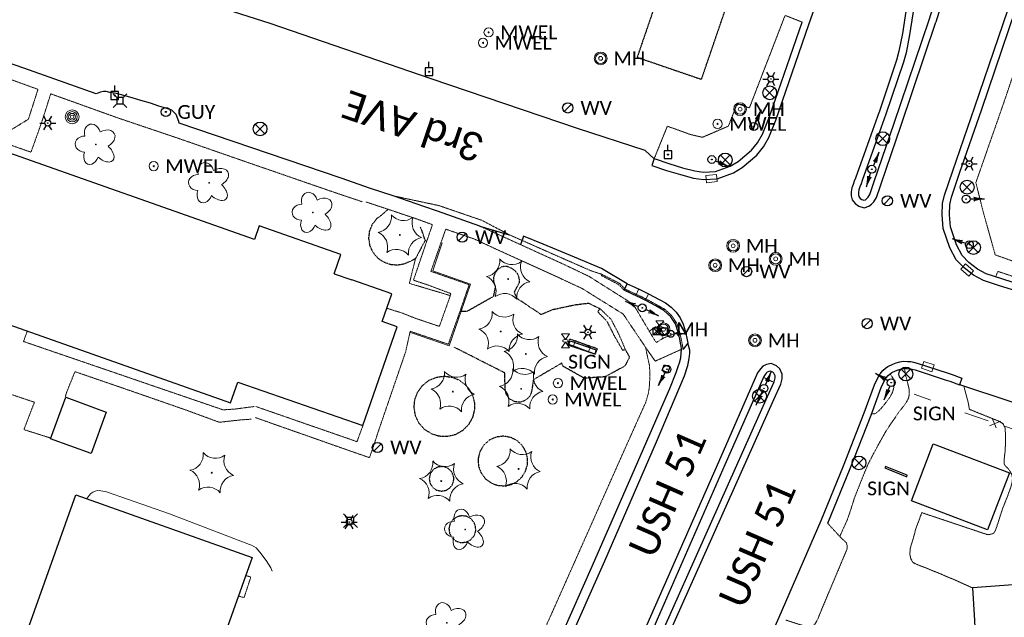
# Model space of a CAD drawing. Extents: x 386237 to 390135, y 96958 to 113752.
# Tile 11 of 116: x 387298 to 387640, y 98266 to 98474. Entities that reach past the tile are written whole.
import ezdxf
from ezdxf.enums import TextEntityAlignment as Align
from ezdxf.lldxf.tags import DXFTag

# ---------------------------------------------------------------- set-up
doc = ezdxf.new("R2010")
doc.units = 0
doc.header["$MEASUREMENT"] = 0
for name, pattern in [('Wisdot1', [0.0625, 0.03125, -0.03125]), ('Wisdot2', [0.125, 0.0625, -0.0625]), ('Wisdot3', [0.1875, 0.125, -0.0625]), ('Wisdot5', [0.1, 0.05, -0.05]), ('Wisdot6', [0.375, 0.125, -0.0625, 0.03125, -0.0625, 0.03125, -0.0625])]:
    doc.linetypes.add(name, pattern=pattern)
for name, color, linetype, lineweight in [('E_BLD', 231, 'Continuous', 25), ('E_DRN', 41, 'Continuous', 18), ('E_DTM_SlopeBottom', 81, 'Wisdot1', 25), ('E_DWY', 51, 'Wisdot3', 18), ('E_LAND_Vegetation', 81, 'Continuous', 18), ('E_LTG', 21, 'Continuous', 25), ('E_MISCPROP', 31, 'Continuous', 18), ('E_MISCPROP_HvyDash', 231, 'Wisdot3', 25), ('E_MISCPROP_Railing', 31, 'Continuous', 18), ('E_MISCPROP_Well', 131, 'Continuous', 18), ('E_PATH_Sidewalk', 51, 'Wisdot5', 18), ('E_RDWY', 21, 'Continuous', 25), ('E_RDWY_AsphConc', 201, 'Continuous', 25), ('E_RDWY_C_and_G', 21, 'Continuous', 25), ('E_RDWY_Name', 21, 'Continuous', 18), ('E_SGN', 21, 'Continuous', 18), ('E_SIG', 171, 'Continuous', 30), ('E_STRUCT', 41, 'Continuous', 25), ('E_UTL_AG', 31, 'Continuous', 18), ('E_UTL_AG_Bold', 31, 'Continuous', 25), ('E_UTL_EGuyWire', 201, 'Continuous', 25), ('E_UTL_EPowerPole', 231, 'Eelec', 25), ('E_UTL_MH', 31, 'Continuous', 18), ('E_UTL_W', 171, 'Continuous', 25), ('E_WTR_FlowLine', 131, 'Wisdot6', 18), ('P_EC_Misc', 4, 'Wisdot2', 25)]:
    doc.layers.add(name, color=color, linetype=linetype, lineweight=lineweight)
doc.styles.add('CalibriLight', font='calibril.ttf')
doc.styles.add('Style-simplex', font='simplex.shx')
tags = doc.linetypes.add('Eelec', pattern='A,0.275,-0.05,["E",CalibriLight,S=0.07,R=0,X=-0.025,Y=-0.035],-0.05,0.875', length=1.25).pattern_tags.tags
tags[6] = DXFTag(74, 10)

# ---------------------------------------------------------------- blocks, each defined once
blk = doc.blocks.new('GUY')
at = {"color": 0, "linetype": 'ByBlock', "lineweight": -2, "transparency": 16777216}
for radius in [4, 0.5]:
    blk.add_circle((0, 0), radius, dxfattribs=at)
at = {"color": 0, "linetype": 'ByBlock', "lineweight": -2, "transparency": 16777216, "style": 'CalibriLight'}
blk.add_text('GUY', height=12, dxfattribs=at).set_placement((10, 0), align=Align.MIDDLE_LEFT)
blk = doc.blocks.new('INLET')
at = {"color": 0, "linetype": 'ByBlock', "lineweight": -2, "transparency": 16777216, "flags": 128}
blk.add_lwpolyline([(-7.5, 10), (7.5, 10), (7.5, 0), (-7.5, 0)], close=True, dxfattribs=at)
blk = doc.blocks.new('LPOL')
at = {"color": 0, "linetype": 'ByBlock', "lineweight": -2, "transparency": 16777216}
for p, q in [((-4, 0), (-1.5, 0)), ((-0.75, 1.3), (-2, 3.46)), ((0.75, 1.3), (2, 3.46)), ((1.5, 0), (4, 0)), ((-2, -3.46), (-0.75, -1.3)), ((2, -3.46), (0.75, -1.3))]:
    blk.add_line(p, q, dxfattribs=at)
for radius in [1.5, 1.5, 1.5, 0.125]:
    blk.add_circle((0, 0), radius, dxfattribs=at)
blk = doc.blocks.new('MH')
at = {"color": 0, "linetype": 'ByBlock', "lineweight": -2, "transparency": 16777216}
for radius in [5, 4, 1.5]:
    blk.add_circle((0, 0), radius, dxfattribs=at)
at = {"color": 0, "linetype": 'ByBlock', "lineweight": -2, "transparency": 16777216, "style": 'CalibriLight'}
blk.add_text('MH', height=10.8, dxfattribs=at).set_placement((10, 0), align=Align.MIDDLE_LEFT)
blk = doc.blocks.new('MWEL')
at = {"color": 0, "linetype": 'ByBlock', "lineweight": -2, "transparency": 16777216}
for radius in [4, 0.5]:
    blk.add_circle((0, 0), radius, dxfattribs=at)
at = {"color": 0, "linetype": 'ByBlock', "lineweight": -2, "transparency": 16777216, "style": 'CalibriLight'}
blk.add_text('MWEL', height=12, dxfattribs=at).set_placement((10, 0), align=Align.MIDDLE_LEFT)
blk = doc.blocks.new('PBX')
at = {"color": 0, "linetype": 'ByBlock', "lineweight": -2, "transparency": 16777216}
for p, q in [((4.9, 5.1), (-5.1, -5.1)), ((-5.1, 5), (5, -5.2))]:
    blk.add_line(p, q, dxfattribs=at)
blk.add_circle((0, 0), 7.21, dxfattribs=at)
blk = doc.blocks.new('PED')
at = {"color": 0, "linetype": 'ByBlock', "lineweight": -2, "transparency": 16777216}
for p, q in [((-2.5, 2.5), (-5.33, 5.33)), ((2.5, 2.5), (5.33, 5.33)), ((-2.5, -2.5), (-5.33, -5.33)), ((2.5, -2.5), (5.33, -5.33))]:
    blk.add_line(p, q, dxfattribs=at)
at = {"color": 0, "linetype": 'ByBlock', "lineweight": -2, "transparency": 16777216, "flags": 128}
blk.add_lwpolyline([(-2.5, -2.5), (2.5, -2.5), (2.5, 2.5), (-2.5, 2.5)], close=True, dxfattribs=at)
blk = doc.blocks.new('CTRE')
at = {"color": 0, "linetype": 'ByBlock', "lineweight": -2, "transparency": 16777216}
blk.add_circle((0, 0), 0.223, dxfattribs=at)
for centre, start, end in [((-11.97, 8.96), 280.2067, 5.9716), ((1.81, 14.92), 220.2113, 305.9762), ((13.83, 5.89), 160.2113, 245.9762), ((-13.83, -5.9), 340.2113, 65.9762), ((-1.81, -14.93), 40.2113, 125.9762)]:
    blk.add_arc(centre, 7.87, start, end, dxfattribs=at)
at = {"color": 0, "linetype": 'ByBlock', "lineweight": -2, "transparency": 16777216, "extrusion": (0, 0, -1)}
blk.add_arc((-12.03, -9.04), 7.87, 354.0728, 79.7489, dxfattribs=at)
blk = doc.blocks.new('POLE')
at = {"color": 0, "linetype": 'ByBlock', "lineweight": -2, "transparency": 16777216}
for radius in [4.46, 3.35, 2.23, 1.12]:
    blk.add_circle((0, 0), radius, dxfattribs=at)
blk = doc.blocks.new('PPOL')
at = {"color": 0, "linetype": 'ByBlock', "lineweight": -2, "transparency": 16777216}
blk.add_line((-0.1, 4.5), (-0.1, 11.6), dxfattribs=at)
at = {"color": 0, "linetype": 'ByBlock', "lineweight": -2, "transparency": 16777216, "flags": 128}
blk.add_lwpolyline([(-4.6, -4.5), (4.4, -4.5), (4.4, 4.5), (-4.6, 4.5)], close=True, dxfattribs=at)
at = {"color": 0, "linetype": 'ByBlock', "lineweight": -2, "transparency": 16777216}
blk.add_circle((0, 0), 0.582, dxfattribs=at)
blk = doc.blocks.new('SIGN')
at = {"color": 0, "linetype": 'ByBlock', "lineweight": -2, "transparency": 16777216, "style": 'CalibriLight'}
blk.add_text('SIGN', height=12, dxfattribs=at).set_placement((0, 0), align=Align.MIDDLE_CENTER)
blk = doc.blocks.new('DTRE')
at = {"color": 0, "linetype": 'ByBlock', "lineweight": -2, "transparency": 16777216}
blk.add_circle((-0.18, 0), 0.183, dxfattribs=at)
for centre, major_axis, ratio in [((-1.87, 5.32), (1.36, -4.98), 0.782863), ((4.06, 2.74), (-5.27, -2.93), 0.691916), ((-5.87, 0.15), (4.93, -0.12), 0.832022), ((-2.49, -5.24), (1.8, 4.86), 0.716896), ((3.54, -3.71), (-5.01, 4.58), 0.560249)]:
    blk.add_ellipse(centre, major_axis=major_axis, ratio=ratio, start_param=1.570796, end_param=4.712389, dxfattribs=at)
blk = doc.blocks.new('WV')
at = {"color": 0, "linetype": 'ByBlock', "lineweight": -2, "transparency": 16777216}
blk.add_line((-2.83, -2.83), (2.83, 2.83), dxfattribs=at)
blk.add_circle((0, 0), 4, dxfattribs=at)
at = {"color": 0, "linetype": 'ByBlock', "lineweight": -2, "transparency": 16777216, "style": 'CalibriLight'}
blk.add_text('WV', height=10.8, dxfattribs=at).set_placement((10, 0), align=Align.MIDDLE_LEFT)
blk = doc.blocks.new('LPOL-flat-1')
at = {"layer": 'E_LTG'}
for p, q in [((-2.77, 0), (-1.04, 0)), ((-0.52, 0.9), (-1.39, 2.4)), ((0.52, 0.9), (1.39, 2.4)), ((1.04, 0), (2.77, 0)), ((-1.39, -2.4), (-0.52, -0.9)), ((1.39, -2.4), (0.52, -0.9))]:
    blk.add_line(p, q, dxfattribs=at)
for radius in [1.04, 1.04, 1.04, 0.0866]:
    blk.add_circle((0, 0), radius, dxfattribs=at)
blk = doc.blocks.new('CBX-flat-1')
at = {"layer": 'E_SIG'}
for p, q in [((0, 1.2), (-2.4, -1.2)), ((-2.4, 1.2), (0, -1.2)), ((0, -1.2), (0, 1.2))]:
    blk.add_line(p, q, dxfattribs=at)
at = {"layer": 'E_SIG', "flags": 128}
blk.add_lwpolyline([(-2.4, -1.2), (-2.4, 1.2), (2.4, 1.2), (2.4, -1.2)], close=True, dxfattribs=at)
at = {"layer": 'E_SIG'}
blk.add_point((0, 0), dxfattribs=at)
blk = doc.blocks.new('MTR-flat-1')
at = {"layer": 'E_UTL_AG', "flags": 128}
for points in [[(-1.39, 2.4), (1.39, 2.4), (0, 0.46)], [(-1.39, -2.4), (1.39, -2.4), (0, -0.46)]]:
    blk.add_lwpolyline(points, close=True, dxfattribs=at)
at = {"layer": 'E_UTL_AG'}
blk.add_ellipse((0, 0), major_axis=(0.924, 0), ratio=0.5, dxfattribs=at)
blk = doc.blocks.new('TFS-flat-2')
at = {"layer": 'E_SIG'}
blk.add_line((5.6, 0), (1.22, 0), dxfattribs=at)
at = {"layer": 'E_SIG', "flags": 128}
blk.add_lwpolyline([(2.4, -0.5), (3.2, 0), (2.4, 0.5)], dxfattribs=at)
at = {"layer": 'E_SIG'}
for radius in [1.2, 0.0918]:
    blk.add_circle((0, 0), radius, dxfattribs=at)
for centre, start, end in [((5.6, 10.49), 252.2377, 270), ((5.6, -10.49), 90, 107.7623)]:
    blk.add_arc(centre, 10.49, start, end, dxfattribs=at)
blk = doc.blocks.new('LPOL-flat-2')
at = {"layer": 'E_LTG'}
blk.add_line((0, 0), (0, 0), dxfattribs=at)
blk.add_line((0, 0), (0, 0), dxfattribs=at)
blk.add_line((0, 0), (0, 0), dxfattribs=at)
blk.add_line((0, 0), (0, 0), dxfattribs=at)
blk.add_line((0, 0), (0, 0), dxfattribs=at)
blk.add_line((0, 0), (0, 0), dxfattribs=at)
for radius in [0.00065, 0.00065, 0.00065, 0.0000541]:
    blk.add_circle((0, 0), radius, dxfattribs=at)
blk = doc.blocks.new('MTR')
at = {"color": 0, "linetype": 'ByBlock', "lineweight": -2, "transparency": 16777216, "flags": 128}
for points in [[(-3.75, 6.5), (3.75, 6.5), (0, 1.25)], [(-3.75, -6.5), (3.75, -6.5), (0, -1.25)]]:
    blk.add_lwpolyline(points, close=True, dxfattribs=at)
at = {"color": 0, "linetype": 'ByBlock', "lineweight": -2, "transparency": 16777216}
blk.add_ellipse((0, 0), major_axis=(2.5, 0), ratio=0.5, dxfattribs=at)

msp = doc.modelspace()

# ---------------------------------------------------------------- linework, layer by layer
at = {"layer": 'E_BLD'}
for p, q in [((387379.3, 98397.28), (387280.6, 98432.13)), ((387381.01, 98402.12), (387379.3, 98397.28)), ((387409.39, 98392.1), (387381.01, 98402.12)), ((387407.03, 98385.4), (387409.39, 98392.1)), ((387407.03, 98385.4), (387413.2, 98383.23, 1606.85)), ((387288.72, 98369.6), (387371.04, 98340.53)), ((387371.04, 98340.53), (387373.56, 98347.65)), ((387308.47, 98327.98), (387313.73, 98342.43)), ((387313.73, 98342.43), (387327.83, 98337.3)), ((387327.83, 98337.3), (387322.57, 98322.84)), ((387322.57, 98322.84), (387308.47, 98327.98)), ((387607.69, 98306.46), (387615.28, 98326.3)), ((387615.28, 98326.3), (387641.76, 98316.18)), ((387641.76, 98316.18), (387634.17, 98296.33)), ((387296.24, 98249.74), (387317.23, 98308.57)), ((387317.23, 98308.57), (387378.58, 98286.69)), ((387634.17, 98296.33), (387607.69, 98306.46)), ((387378.58, 98286.69), (387357.63, 98227.98))]:
    msp.add_line(p, q, dxfattribs=at)
at = {"layer": 'E_BLD', "flags": 128}
for points in [[(387417.02, 98332.6), (387428.93, 98366.95), (387423.7, 98368.84), (387427.06, 98378.37), (387413.2, 98383.23)], [(387373.56, 98347.65), (387417.02, 98332.6)]]:
    msp.add_lwpolyline(points, dxfattribs=at)
at = {"layer": 'E_DTM_SlopeBottom', "flags": 128}
msp.add_lwpolyline([(387497.79, 98357.4), (387488.22, 98360.6), (387488.93, 98362.72), (387498.49, 98359.41)], close=True, dxfattribs=at)
at = {"layer": 'E_DWY', "flags": 128}
for points in [[(387569.7, 98472.9), (387563.79, 98475.25), (387551.37, 98443.06), (387547.16, 98444.61), (387544.08, 98436.74), (387535.07, 98432.85), (387530.84, 98433.84), (387522.86, 98436.71), (387518.29, 98425.46)], [(387628.93, 98276.16), (387622.66, 98278.99), (387620.16, 98280), (387617.66, 98281.11), (387614.92, 98282.2), (387612.87, 98283.06), (387610.71, 98283.85), (387609.03, 98284.57), (387608.23, 98285), (387607.47, 98286.3), (387607.16, 98287.91), (387607.27, 98289.72), (387607.57, 98290.9), (387607.83, 98291.68), (387608.53, 98293.98), (387609.14, 98296.43), (387609.7, 98298.03), (387610.37, 98299.74), (387610.85, 98301.12), (387611.33, 98302.32), (387633.9, 98294.75), (387634.72, 98294.66), (387636.24, 98295.11), (387636.85, 98296.02), (387637.51, 98297.91), (387638.18, 98299.94), (387638.62, 98301.34), (387639.44, 98303.86), (387640.34, 98306.09), (387641.29, 98308.54), (387642.14, 98310.84), (387642.68, 98312.88), (387642.84, 98314.27), (387642.65, 98315.4), (387641.79, 98317.08), (387641.03, 98317.93), (387640.37, 98318.55), (387639.98, 98319.2), (387639.98, 98321.14), (387640.17, 98322.98), (387640.24, 98323.4), (387640.41, 98326.59), (387640.41, 98328.54), (387640.34, 98330.49), (387640.25, 98331.79), (387639.57, 98333.22), (387638.29, 98334.05), (387627.86, 98338.25), (387627.39, 98340.87), (387625.9, 98346.4)], [(387564.02, 98264.99), (387568.98, 98263.36), (387571.02, 98262.86), (387571.91, 98262.63), (387572.74, 98262.6), (387573.64, 98263), (387574.43, 98263.98), (387575.22, 98265.48), (387576.42, 98268.48), (387583.26, 98284.75), (387583.83, 98286.15), (387585.3, 98289.56), (387585.4, 98290.78), (387585.09, 98291.81), (387584.41, 98292.53), (387583.79, 98293.05), (387583.23, 98293.57), (387578.59, 98298.63)]]:
    msp.add_lwpolyline(points, dxfattribs=at)
at = {"layer": 'E_MISCPROP_HvyDash', "flags": 128}
msp.add_lwpolyline([(387557.21, 98591.77), (387512.36, 98460.67), (387534.73, 98453.01), (387579.58, 98584.11)], close=True, dxfattribs=at)
at = {"layer": 'E_MISCPROP_Railing'}
for p, q in [((387635.82, 98335.13), (387637.21, 98331.78)), ((387634.79, 98332.54), (387638.7, 98334.15))]:
    msp.add_line(p, q, dxfattribs=at)
at = {"layer": 'E_MISCPROP_Railing', "flags": 128}
for points in [[(387433.59, 98365.02), (387446.98, 98360.33), (387454.47, 98381.81), (387441.29, 98386.38), (387444.55, 98396.14)], [(387626.24, 98337.02), (387634.32, 98334.27)], [(387639.67, 98332.46), (387648.87, 98329.34)], [(387385.53, 98281.98), (387385, 98283.15), (387383.42, 98285.65), (387381.25, 98288.62), (387379.9, 98290.04), (387378.27, 98291.03), (387377.6, 98291.3), (387349.85, 98301.92), (387327.94, 98309.52), (387325.89, 98309.97), (387324.75, 98310), (387323.92, 98309.79), (387323.19, 98309.46), (387322.5, 98308.94), (387321.87, 98308.34), (387321.23, 98307.4), (387321.11, 98307.19)]]:
    msp.add_lwpolyline(points, dxfattribs=at)
at = {"layer": 'E_PATH_Sidewalk', "flags": 128}
for points in [[(387661.26, 98507.82), (387656.65, 98494.18), (387652.96, 98484.02), (387640.23, 98446.12), (387636.95, 98436.68), (387630.1, 98417.1), (387632.69, 98406.76), (387636.83, 98391.97), (387646.69, 98388.47), (387660.5, 98383.75)], [(387243.72, 98469.91), (387273.54, 98460.48), (387276.22, 98459.35), (387286.78, 98455.77), (387304.09, 98449.53), (387300.76, 98439.15), (387294.51, 98435.29), (387282.99, 98439.55), (387265.65, 98445.69), (387262.11, 98435.97), (387257.2, 98437.79), (387244.1, 98426.45), (387236.08, 98403.21)], [(387416.75, 98410.45), (387406.78, 98413.81), (387378.07, 98423.73), (387352.38, 98432.66), (387331.36, 98439.76), (387317.16, 98444.87), (387308.51, 98447.96), (387305.54, 98438.59), (387301.66, 98427.68), (387292.92, 98430.73), (387268.73, 98439.13), (387267.05, 98434.29), (387269.17, 98433.66), (387270.87, 98433.04), (387279.71, 98429.58)], [(387435.4, 98404.58), (387425.8, 98407.82), (387418.11, 98410.36)], [(387435.4, 98404.58), (387441.2, 98402.48), (387439.24, 98396.77), (387438.83, 98396.96)], [(387446.73, 98360.88), (387448.35, 98365.53), (387450.79, 98372.36), (387453.96, 98381.62), (387440.67, 98386.23), (387445.82, 98400.9), (387455.65, 98397.52), (387463.51, 98393.87), (387484.26, 98384.45), (387493.28, 98380.25), (387507.5, 98371.38), (387515.33, 98359.77)], [(387516.57, 98365.44), (387518.95, 98361.44), (387521.41, 98363), (387518.95, 98367.05), (387516.57, 98365.44), (387511, 98374.8), (387495.56, 98384.52), (387486.38, 98388.89), (387467.28, 98397.6), (387457.63, 98402)], [(387435.3, 98390.62), (387433.18, 98382.05), (387447.42, 98377.81), (387447.63, 98378.52), (387439.27, 98381.61), (387434.61, 98383.15), (387439.24, 98396.77)], [(387657.81, 98379.26), (387642.34, 98384.68), (387637.74, 98386.22), (387636.96, 98384.29)], [(387447.42, 98377.81), (387443.62, 98367.09), (387435.23, 98369.93), (387430.6, 98371.77), (387425.8, 98373.25), (387425.31, 98373.4)], [(387508.32, 98358.91), (387505.88, 98364.63), (387503.27, 98369.6), (387499.44, 98373.27)], [(387300.36, 98365.49), (387299.06, 98361.84), (387368.29, 98338.12), (387368.69, 98338.09), (387372.84, 98338.38), (387379.24, 98339.23)], [(387379.71, 98335.36), (387413.38, 98323.51), (387419.31, 98321.45), (387420.64, 98325.19), (387422.6, 98331.21), (387431.88, 98358.24), (387433.48, 98365.39), (387446.73, 98360.88)], [(387526.63, 98365.11), (387521.41, 98363)], [(387480.35, 98262.11), (387491.44, 98287.01), (387507.34, 98322.82), (387515.34, 98340.68), (387516.25, 98343.77), (387516.56, 98345.68), (387516.71, 98348.02), (387516.81, 98350.98), (387516.61, 98353.68), (387515.69, 98357.76), (387515.33, 98359.77), (387518.65, 98355.01), (387527.79, 98359.15)], [(387582.8, 98294.04), (387585.41, 98299.83), (387586.48, 98302.96), (387587.97, 98307.65), (387591.42, 98316.35), (387592.72, 98319.33), (387594.27, 98322.37), (387596.02, 98325.61), (387597.67, 98328.57), (387598.75, 98330.5), (387600.37, 98332.99), (387601.94, 98335.21), (387603.4, 98337.43), (387604.45, 98338.68), (387605.76, 98340.37), (387606.69, 98342.15), (387606.96, 98343.54), (387606.93, 98344.68), (387606.87, 98345.46), (387606.46, 98347.13), (387606.01, 98348.94), (387605.72, 98349.88), (387605.28, 98352.46)], [(387378.35, 98334.84), (387374.44, 98334.57), (387367.13, 98333.75), (387354.98, 98338.21), (387332.88, 98345.88), (387316.94, 98351.35), (387314.1, 98344.34), (387313.58, 98342.59)], [(387556.25, 98349.41), (387559.86, 98347.63)], [(387600.34, 98350.65), (387601.33, 98348.96), (387601.68, 98348.04), (387601.73, 98347.05), (387601.51, 98345.47), (387601.14, 98344.21), (387600.37, 98342.71), (387599.45, 98341.35), (387598.13, 98339.74), (387597.06, 98338.48), (387596.19, 98337.58), (387595.55, 98337.05), (387594.86, 98336.69), (387593.86, 98336.69)], [(387308.53, 98328.26), (387299.18, 98331.2), (387302.86, 98340.72), (387288.33, 98345.58), (387284.18, 98333.74), (387275.17, 98307.61), (387269.19, 98290.92), (387265.81, 98281.45)], [(387379.8, 98339.23), (387414.99, 98327.01), (387417.02, 98332.6)], [(387376.36, 98280.47), (387378.07, 98279.94), (387375.72, 98272.77), (387373.8, 98273.31)]]:
    msp.add_lwpolyline(points, dxfattribs=at)
at = {"layer": 'E_RDWY', "flags": 128}
for points in [[(387647.37, 98381), (387646.62, 98378.61), (387638.34, 98381.21), (387632.71, 98383.07), (387629.31, 98384.93), (387625.98, 98387.46), (387623.31, 98390.27), (387621.06, 98394.42), (387618.78, 98401.18), (387618.39, 98405.84), (387618.53, 98409.82), (387619.2, 98412.7), (387622.05, 98421.17), (387629.78, 98443.39), (387646.14, 98491.77), (387657.26, 98525.07)], [(387647.37, 98381), (387639.11, 98383.58), (387633.71, 98385.37), (387630.67, 98387.04), (387627.66, 98389.33), (387625.35, 98391.75), (387623.36, 98395.42), (387621.24, 98401.69), (387620.89, 98405.9), (387621.02, 98409.49), (387621.6, 98412.02), (387624.41, 98420.36), (387632.15, 98442.58), (387648.51, 98490.98), (387659.63, 98524.28)], [(387518.29, 98425.46), (387517.48, 98423.09), (387522.56, 98421.35), (387527.39, 98419.87), (387531.91, 98418.69), (387535.37, 98418.15), (387540.14, 98418.46), (387545.84, 98420.54), (387548.88, 98422.4), (387553.96, 98426.64), (387556.28, 98429.57), (387558.15, 98432.81), (387560.55, 98438.8), (387572.07, 98472.08), (387585.86, 98511.35)], [(387419.72, 98415.03), (387409.52, 98418.6), (387353.13, 98437.73), (387353.01, 98438.36), (387352.15, 98440.73), (387350.58, 98442.29), (387348.48, 98443.03), (387346.09, 98443.72), (387343.25, 98444.67), (387339.83, 98445.64), (387336.86, 98446.53), (387333.95, 98447.43), (387331.39, 98448.05), (387329.1, 98448.47), (387327.76, 98448.74), (387326.82, 98448.75), (387325.83, 98448.49), (387324.89, 98448.16), (387324.3, 98447.92), (387299.2, 98456.89), (387266.65, 98468.12), (387216.2, 98492.03)], [(387518.26, 98425.36), (387515.15, 98428.28), (387491.59, 98435.94), (387440.73, 98453.15), (387384.74, 98472.39), (387344.34, 98485.46)], [(387613.86, 98473.73), (387616.94, 98483.79)], [(387616.25, 98473), (387619.38, 98483.24)], [(387606.5, 98481.39), (387604.55, 98468.91), (387603.38, 98462.76), (387602.53, 98459.65), (387596.48, 98441.64)], [(387608.97, 98481.02), (387607.02, 98468.49), (387605.82, 98462.19), (387604.92, 98458.92), (387598.85, 98440.84)], [(387518.29, 98425.46), (387523.33, 98423.73), (387528.07, 98422.27), (387532.41, 98421.14), (387535.48, 98420.67), (387539.62, 98420.93), (387544.75, 98422.8), (387547.42, 98424.44), (387552.16, 98428.4), (387554.21, 98430.98), (387555.9, 98433.91), (387558.21, 98439.68), (387569.7, 98472.9)], [(387596.49, 98441.68), (387593.02, 98432.01), (387588.26, 98418.66), (387587.85, 98417.59), (387587.42, 98416.42), (387587.02, 98415.24), (387586.75, 98413.94), (387586.77, 98412.44), (387587.15, 98411.13), (387588.09, 98409.82), (387589.38, 98408.9), (387591.3, 98408.33), (387592.94, 98408.94), (387593.84, 98409.64), (387594.66, 98410.46), (387595.51, 98411.87), (387596.94, 98415.99), (387597.16, 98416.66), (387604.08, 98437.02), (387616.23, 98472.93)], [(387598.85, 98440.84), (387595.38, 98431.17), (387590.61, 98417.78), (387590.19, 98416.71), (387589.77, 98415.58), (387589.43, 98414.58), (387589.25, 98413.71), (387589.27, 98412.81), (387589.43, 98412.24), (387589.88, 98411.62), (387590.5, 98411.17), (387591.21, 98410.96), (387591.71, 98411.15), (387592.19, 98411.52), (387592.68, 98412.01), (387593.23, 98412.94), (387594.57, 98416.8), (387594.79, 98417.45), (387601.71, 98437.82), (387613.86, 98473.73)], [(387508.93, 98381.9), (387499.93, 98387.28), (387490.59, 98391.21), (387479.7, 98395.7), (387472.86, 98398.49), (387471.86, 98395.51)], [(387469.43, 98214.27), (387479.69, 98236.88), (387487.85, 98255.54), (387501.12, 98285.57), (387519.05, 98326.91), (387528.79, 98349.94), (387529.96, 98353.49), (387530.43, 98355.98), (387530.64, 98357.78), (387530.69, 98358.88), (387530.03, 98361.24)], [(387507.89, 98200.62), (387510.47, 98207.13), (387514.12, 98222.83), (387521.31, 98255.28), (387559.92, 98341.72), (387562.34, 98347.02), (387562.82, 98348.91), (387562.78, 98350.46), (387562, 98352.32), (387560.82, 98353.34), (387558.92, 98354.16), (387557.35, 98353.85), (387556.05, 98353.28), (387555.31, 98352.45), (387554.85, 98351.85), (387554.21, 98350.97), (387540.6, 98319.91), (387517.03, 98266.17), (387500.74, 98229.21), (387499.06, 98225.23), (387498.92, 98224.78)], [(387561.74, 98266), (387576.28, 98299.58), (387584.11, 98318.62), (387591.33, 98337.06), (387594.91, 98346.81), (387595.92, 98349), (387596.88, 98350.65), (387597.8, 98351.75), (387598.69, 98352.54), (387599.54, 98353.2), (387601.19, 98354), (387602.39, 98354.4), (387603.72, 98354.72), (387604.78, 98354.97), (387606.38, 98354.94), (387607.51, 98354.83), (387608.48, 98354.62), (387609.66, 98354.36), (387620.17, 98350.89), (387621.86, 98350.4), (387625.23, 98349.14), (387624.36, 98346.8)], [(387578.59, 98298.63), (387586.43, 98317.69), (387593.67, 98336.18), (387597.23, 98345.86), (387598.14, 98347.85), (387598.93, 98349.21), (387599.6, 98350.01), (387600.28, 98350.61), (387600.87, 98351.07), (387602.13, 98351.68), (387603.08, 98352), (387604.3, 98352.29), (387605.05, 98352.46), (387606.24, 98352.44), (387607.13, 98352.35), (387607.95, 98352.18), (387609, 98351.95), (387619.42, 98348.5), (387621.07, 98348.02), (387624.36, 98346.8)], [(387513.72, 98233.46), (387518.93, 98256.07), (387557.64, 98342.75), (387559.97, 98347.86), (387560.32, 98349.2), (387560.3, 98349.92), (387559.92, 98350.81), (387559.48, 98351.2), (387558.64, 98351.56), (387558.1, 98351.45), (387557.56, 98351.21), (387557.24, 98350.86), (387556.85, 98350.35), (387556.39, 98349.71), (387542.89, 98318.9), (387519.32, 98265.16), (387506.59, 98235.78)], [(387624.4, 98346.89), (387677.93, 98329.17)], [(387660.33, 98278.48), (387628.93, 98276.16)], [(387628.93, 98276.16), (387629.64, 98264.77), (387630.2, 98252.59)], [(387529.52, 98192.69), (387545.36, 98229.2), (387561.74, 98266)]]:
    msp.add_lwpolyline(points, dxfattribs=at)
at = {"layer": 'E_RDWY_AsphConc', "flags": 128}
for points in [[(387457.63, 98402), (387442.92, 98407.19), (387438.26, 98408.78), (387427.55, 98412.5), (387419.72, 98415.03)], [(387457.63, 98402), (387467.87, 98398.98)], [(387516.61, 98353.68), (387516.61, 98353.68)], [(387516.81, 98350.98), (387516.81, 98350.98)], [(387516.56, 98345.68), (387516.56, 98345.68)], [(387516.71, 98348.02), (387516.71, 98348.02)], [(387516.25, 98343.77), (387516.25, 98343.77)], [(387515.34, 98340.68), (387515.34, 98340.68)]]:
    msp.add_lwpolyline(points, dxfattribs=at)
for points in [[(387497.69, 98357.43), (387488.58, 98360.76), (387489.07, 98362.12), (387498.12, 98358.97)], [(387523.08, 98351.12), (387521.04, 98351.76), (387521.74, 98353.74), (387523.73, 98353)]]:
    msp.add_lwpolyline(points, close=True, dxfattribs=at)
at = {"layer": 'E_RDWY_C_and_G', "flags": 128}
for points in [[(387486.12, 98259.61), (387496.83, 98283.94), (387512.57, 98319.99), (387520.78, 98338.88), (387523.72, 98345.5), (387525.9, 98351.11), (387526.77, 98353.54), (387527.08, 98354.41), (387527.51, 98356.16), (387527.79, 98359.15), (387527.66, 98360.29), (387527.66, 98360.29), (387527.6, 98360.65), (387527.6, 98360.65), (387527.16, 98362.62), (387527.16, 98362.62), (387526.84, 98364.07), (387526.84, 98364.07), (387526.79, 98364.29), (387526.79, 98364.29), (387526.63, 98365.11), (387526.63, 98365.11), (387525.68, 98367.93), (387524.04, 98370.43), (387524.04, 98370.43), (387521.68, 98372.61), (387518.87, 98374.19), (387518.87, 98374.19), (387515.12, 98376.22), (387513.8, 98376.86), (387510.47, 98378.41), (387507.86, 98379.64), (387508.93, 98381.9), (387511.54, 98380.68), (387514.87, 98379.12), (387516.26, 98378.45), (387519.96, 98376.45), (387522.17, 98375.3), (387524.18, 98373.82), (387525.94, 98372.05), (387527.35, 98370.09), (387528.41, 98367.92), (387529.08, 98365.6), (387529.21, 98364.94), (387529.29, 98364.57), (387529.62, 98363.01), (387530.03, 98361.24), (387528.3, 98359.22), (387528.29, 98359.08)], [(387519.96, 98376.45), (387519.96, 98376.45)], [(387519.09, 98374.64), (387519.09, 98374.64)], [(387524.42, 98370.75), (387524.42, 98370.75)], [(387525.94, 98372.05), (387525.94, 98372.05)], [(387529.08, 98365.6), (387529.08, 98365.6)], [(387527.12, 98365.21), (387527.12, 98365.21)], [(387527.25, 98364.55), (387527.25, 98364.55)], [(387527.33, 98364.17), (387527.33, 98364.17)], [(387527.67, 98362.57), (387527.67, 98362.57)], [(387529.21, 98364.94), (387529.21, 98364.94)], [(387529.29, 98364.57), (387529.29, 98364.57)], [(387529.62, 98363.01), (387529.62, 98363.01)], [(387527.51, 98356.16), (387527.51, 98356.16)], [(387526.77, 98353.54), (387526.77, 98353.54)], [(387527.08, 98354.41), (387527.08, 98354.41)], [(387525.9, 98351.11), (387525.9, 98351.11)], [(387523.72, 98345.5), (387523.72, 98345.5)], [(387520.78, 98338.88), (387520.78, 98338.88)]]:
    msp.add_lwpolyline(points, dxfattribs=at)
at = {"layer": 'E_SGN'}
msp.add_line((387614.4, 98341.43), (387608.6, 98343.58), dxfattribs=at)
at = {"layer": 'E_SGN', "flags": 128}
msp.add_lwpolyline([(387495.43, 98358.33), (387496.12, 98359.91), (387490.93, 98362.15), (387490.23, 98360.34)], close=True, dxfattribs=at)
at = {"layer": 'E_SIG'}
for p, q in [((387555.47, 98442.44), (387553.47, 98437.85)), ((387596.42, 98427.64), (387594.47, 98423.03)), ((387544.21, 98422.65), (387539.6, 98424.59)), ((387592.06, 98415.63), (387593.52, 98420.41)), ((387633.11, 98411.37), (387628.1, 98411.37)), ((387621.81, 98397.64), (387626.53, 98395.98)), ((387508.17, 98375.89, 1603.34), (387512.83, 98374.06, 1603.34)), ((387519.86, 98370.7, 1603.34), (387515.38, 98372.92, 1603.34)), ((387519.74, 98346.51, 1603.06), (387522.06, 98350.94, 1603.06)), ((387558.94, 98351.45), (387556.99, 98346.84)), ((387595.17, 98350.8), (387599.47, 98348.24)), ((387598.27, 98341.59), (387600.14, 98346.23)), ((387553.76, 98339.75), (387555.86, 98344.29))]:
    msp.add_line(p, q, dxfattribs=at)
at = {"layer": 'E_SIG', "flags": 128}
for points in [[(387554.53, 98438.86), (387554.37, 98439.93), (387553.48, 98439.32)], [(387540.62, 98423.54), (387541.68, 98423.71), (387541.06, 98424.59)], [(387595.52, 98424.05), (387595.35, 98425.12), (387594.47, 98424.5)], [(387592.58, 98419.29), (387592.86, 98418.25), (387593.67, 98418.96)], [(387629.45, 98410.8), (387630.36, 98411.37), (387629.45, 98411.94)], [(387625.45, 98396.96), (387624.4, 98396.73), (387625.07, 98395.89)], [(387558.04, 98347.86), (387557.87, 98348.92), (387556.99, 98348.3)], [(387598.6, 98349.42), (387597.53, 98349.39), (387598.02, 98348.43)], [(387599.11, 98345.19), (387599.3, 98344.13), (387600.17, 98344.76)], [(387554.78, 98343.3), (387554.91, 98342.23), (387555.82, 98342.82)]]:
    msp.add_lwpolyline(points, dxfattribs=at)
for points, elevation in [([(387511.78, 98375.08), (387510.73, 98374.88), (387511.37, 98374.02)], 1603.34), ([(387516.33, 98371.81), (387517.4, 98371.92), (387516.84, 98372.84)], 1603.34), ([(387520.97, 98350.09), (387521.05, 98349.01), (387521.98, 98349.56)], 1603.06)]:
    msp.add_lwpolyline(points, dxfattribs=dict(at, elevation=elevation))
at = {"layer": 'E_SIG'}
for centre, radius in [((387552.91, 98436.57), 1.37), ((387552.91, 98436.57), 0.105), ((387538.31, 98425.13), 1.37), ((387538.31, 98425.13), 0.105), ((387593.93, 98421.75), 1.37), ((387593.93, 98421.75), 0.105), ((387626.71, 98411.37), 1.37), ((387626.71, 98411.37), 0.105), ((387627.85, 98395.52), 1.37), ((387627.85, 98395.52), 0.105), ((387514.13, 98373.54, 1603.34), 1.37), ((387514.13, 98373.54, 1603.34), 1.37), ((387514.13, 98373.54, 1603.34), 0.105), ((387522.71, 98352.18, 1603.06), 1.37), ((387522.71, 98352.18, 1603.06), 0.105), ((387600.67, 98347.52), 1.37), ((387556.45, 98345.55), 1.37), ((387556.45, 98345.55), 0.105), ((387600.67, 98347.52), 0.105)]:
    msp.add_circle(centre, radius, dxfattribs=at)
at = {"layer": 'E_SIG', "extrusion": (0, 0, -1)}
for centre, start, end in [((-387544.47, 98447.22), 203.5007, 221.263), ((-387585.38, 98432.31), 202.9369, 220.6992), ((-387548.87, 98433.69), 292.8771, 310.6394), ((-387603.52, 98412.13), 16.9659, 34.7283), ((-387633.11, 98423.36), 270, 287.7623), ((-387617.84, 98386.32), 109.3273, 127.0896), ((-387503.78, 98364.74, -1603.34), 111.503, 129.2653), ((-387525.19, 98381.43, -1603.34), 296.4155, 314.1778), ((-387530.4, 98341.02, -1603.06), 27.6594, 45.4217), ((-387547.9, 98356.12), 202.9369, 220.6992), ((-387589.03, 98340.51), 120.8364, 138.5987), ((-387564.65, 98334.72), 24.7771, 42.5394), ((-387609.39, 98337.1), 21.9556, 39.718)]:
    msp.add_arc(centre, 11.99, start, end, dxfattribs=at)
at = {"layer": 'E_SIG'}
for centre, start, end in [((387566.46, 98437.66), 156.4993, 174.2617), ((387607.46, 98422.97), 157.0631, 174.8254), ((387539.55, 98411.6), 67.1229, 84.8852), ((387580.6, 98419.12), 343.0341, 0.7964), ((387633.11, 98399.38), 90, 107.7623), ((387625.78, 98408.95), 250.6727, 268.4351), ((387512.57, 98387.04, 1603.34), 248.497, 266.2593), ((387514.53, 98359.96, 1603.34), 63.5845, 81.3468), ((387509.16, 98352.15, 1603.06), 332.3406, 350.103), ((387569.98, 98346.78), 157.0631, 174.8254), ((387601.32, 98361.09), 239.1636, 256.9259), ((387587.16, 98346.07), 338.0444, 355.8067), ((387542.88, 98344.77), 335.2229, 352.9852)]:
    msp.add_arc(centre, 11.99, start, end, dxfattribs=at)
at = {"layer": 'E_STRUCT'}
for p, q in [((387598.72, 98318.43, 1604.13), (387598.41, 98317.89, 1604.05)), ((387598.41, 98317.89, 1604.05), (387606.13, 98314.75, 1605.34)), ((387606.27, 98315.31, 1605.35), (387598.72, 98318.43, 1604.13)), ((387606.13, 98314.75, 1605.34), (387606.27, 98315.31, 1605.35))]:
    msp.add_line(p, q, dxfattribs=at)
at = {"layer": 'E_WTR_FlowLine', "flags": 128}
for points in [[(387427.55, 98412.5), (387443.48, 98409.09), (387458.38, 98403.98), (387467.87, 98398.98), (387487.26, 98390.4), (387496.59, 98386.33), (387499.86, 98385.3)], [(387507.86, 98379.64), (387505.96, 98381.62), (387499.97, 98384.75), (387499.86, 98385.3), (387506.26, 98382.04), (387507.85, 98380.44), (387508.08, 98380.1), (387510.69, 98378.87), (387514.02, 98377.32), (387515.35, 98376.67), (387519.09, 98374.65), (387519.09, 98374.65), (387521.99, 98373.02), (387524.43, 98370.76), (387524.43, 98370.76), (387526.13, 98368.16), (387527.13, 98365.21), (387527.13, 98365.21), (387527.26, 98364.55), (387527.26, 98364.55), (387527.34, 98364.17), (387527.34, 98364.17), (387527.68, 98362.58), (387527.68, 98362.58), (387528.1, 98360.74), (387528.3, 98359.22)]]:
    msp.add_lwpolyline(points, dxfattribs=at)
at = {"layer": 'P_EC_Misc', "flags": 128}
for points in [[(387438.69, 98397.03), (387435.3, 98390.62), (387433.36, 98389.64), (387431.25, 98388.74), (387428.99, 98388.38), (387426.7, 98388.56), (387426.7, 98388.56), (387424.29, 98389.41), (387422.18, 98390.87), (387420.55, 98392.83), (387419.49, 98395.17), (387419.1, 98397.7), (387419.39, 98400.24), (387420.35, 98402.61), (387421.91, 98404.64), (387423.95, 98406.19), (387423.95, 98406.19), (387425.8, 98407.82)], [(387438.69, 98397.03), (387437.48, 98400.65), (387436.94, 98401.66)], [(387450.79, 98372.36), (387453.28, 98372.39), (387462.48, 98377.59), (387463.16, 98380.96), (387462.72, 98381.97), (387462.5, 98383.06), (387462.54, 98384.12), (387462.81, 98385.14), (387463.81, 98386.8), (387465.11, 98387.79), (387466.18, 98388.08), (387467.29, 98387.97), (387468.73, 98387.34), (387469.98, 98386.37), (387470.66, 98385.51), (387471.11, 98384.5), (387471.34, 98383.36), (387471.3, 98382.2), (387469.58, 98378.98), (387470.48, 98376.93), (387478.98, 98371.26), (387482.96, 98372.96), (387490.82, 98374.63), (387495.5, 98375.2), (387499.44, 98373.27), (387498.64, 98372.17), (387501.82, 98368.92), (387504.29, 98363.99), (387507.2, 98358.98), (387508.32, 98358.91), (387509.7, 98356.34), (387508.11, 98353.3), (387501.17, 98349.55), (387493.99, 98349.07), (387486.66, 98353.19), (387486.13, 98354.31), (387476.3, 98348.54), (387475.7, 98344.64), (387475.23, 98343.2), (387474.32, 98341.98), (387473.06, 98341.13), (387471.59, 98340.73), (387469.71, 98340.93), (387468.06, 98341.86), (387466.92, 98343.37), (387466.49, 98345.22), (387466.33, 98350.93), (387448.64, 98359.9)], [(387463.81, 98386.8), (387463.81, 98386.8)], [(387465.11, 98387.79), (387465.11, 98387.79)], [(387467.29, 98387.97), (387467.29, 98387.97)], [(387469.98, 98386.37), (387469.98, 98386.37)], [(387462.5, 98383.06), (387462.5, 98383.06)], [(387462.81, 98385.14), (387462.81, 98385.14)], [(387471.11, 98384.5), (387471.11, 98384.5)], [(387463.16, 98380.96), (387463.16, 98380.96)], [(387475.7, 98344.64), (387475.7, 98344.64)], [(387471.59, 98340.73), (387471.59, 98340.73)]]:
    msp.add_lwpolyline(points, dxfattribs=at)
for points in [[(387445.33, 98349.78), (387448, 98349.44), (387450.5, 98348.43), (387450.5, 98348.43), (387452.49, 98346.98), (387454.08, 98345.11), (387455.2, 98342.92), (387455.78, 98340.54), (387455.8, 98338.08), (387455.8, 98338.08), (387455.1, 98335.32), (387453.68, 98332.84), (387451.66, 98330.84), (387449.17, 98329.45), (387446.4, 98328.78), (387443.55, 98328.88), (387440.83, 98329.73), (387438.45, 98331.29), (387436.56, 98333.43), (387435.32, 98335.99), (387434.81, 98338.8), (387435.08, 98341.63), (387436.09, 98344.3), (387437.78, 98346.59), (387440.02, 98348.35), (387442.66, 98349.44), (387442.66, 98349.44)], [(387461.92, 98312.48), (387464.08, 98311.77), (387466.36, 98311.65), (387468.58, 98312.13), (387470.61, 98313.17), (387472.29, 98314.71), (387473.51, 98316.63), (387473.51, 98316.63), (387473.51, 98316.63), (387474.21, 98318.93), (387474.25, 98321.34), (387473.62, 98323.67), (387472.38, 98325.73), (387470.62, 98327.37), (387468.47, 98328.45), (387468.47, 98328.45), (387468.47, 98328.45), (387465.91, 98328.92), (387463.32, 98328.59), (387460.95, 98327.52), (387459.01, 98325.79), (387457.67, 98323.55), (387457.06, 98321.02), (387457.22, 98318.43), (387458.16, 98316), (387459.77, 98313.95)], [(387440.07, 98314.16), (387440.37, 98312.52), (387441.27, 98311.13), (387442.63, 98310.17), (387444.25, 98309.81), (387444.25, 98309.81), (387445.72, 98310.03), (387447.03, 98310.73), (387448.02, 98311.84), (387448.57, 98313.22), (387448.62, 98314.7), (387448.62, 98314.7), (387447.99, 98316.41), (387446.71, 98317.7), (387445.01, 98318.35), (387443.19, 98318.23), (387441.59, 98317.38), (387440.48, 98315.93)], [(387440.07, 98314.16), (387440.07, 98314.16)], [(387461.92, 98312.48), (387461.92, 98312.48)], [(387449.34, 98292.47), (387451.11, 98291.91), (387452.95, 98292.08), (387454.59, 98292.95), (387455.76, 98294.39), (387455.76, 98294.39), (387456.26, 98295.96), (387456.19, 98297.6), (387455.55, 98299.12), (387454.44, 98300.32), (387452.97, 98301.07), (387451.34, 98301.26), (387451.34, 98301.26), (387451.34, 98301.26), (387449.69, 98300.86), (387448.29, 98299.9), (387447.32, 98298.5), (387446.92, 98296.85), (387447.13, 98295.17), (387447.92, 98293.67)], [(387447.92, 98293.67), (387447.92, 98293.67)]]:
    msp.add_lwpolyline(points, close=True, dxfattribs=at)

# ---------------------------------------------------------------- block references
at = {"layer": 'E_DRN', "xscale": 0.25, "yscale": 0.25, "zscale": 0.25}
for p, rotation in [((387538.1, 98419.73), 185.7778098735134), ((387627.91, 98387.66), 139.407493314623), ((387513.56, 98377.05), 334.0121690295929), ((387612.98, 98351.95), 340.2873290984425)]:
    msp.add_blockref('INLET', p, dxfattribs=dict(at, rotation=rotation))
at = {"layer": 'E_LAND_Vegetation'}
for name, p, xscale, yscale, zscale in [('DTRE', (387324.31, 98430.39), 0.6769248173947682, 0.6769248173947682, 0.6769248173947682), ('DTRE', (387363.73, 98417.01), 0.6769248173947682, 0.6769248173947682, 0.6769248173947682), ('DTRE', (387399.73, 98406.69), 0.6769248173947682, 0.6769248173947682, 0.6769248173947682), ('CTRE', (387429.87, 98398.91), 0.7108526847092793, 0.7108526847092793, 0.7108526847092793), ('CTRE', (387467.54, 98383.54), 0.7108526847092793, 0.7108526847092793, 0.7108526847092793), ('CTRE', (387464.93, 98365.32), 0.7108526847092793, 0.7108526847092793, 0.7108526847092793), ('CTRE', (387473.67, 98357.51), 0.7108526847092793, 0.7108526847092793, 0.7108526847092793), ('CTRE', (387472.05, 98345.38), 0.7108526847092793, 0.7108526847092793, 0.7108526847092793), ('CTRE', (387448.3, 98344.42), 0.7108526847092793, 0.7108526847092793, 0.7108526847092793), ('CTRE', (387471.14, 98317.53), 0.7108526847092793, 0.7108526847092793, 0.7108526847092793), ('CTRE', (387364.48, 98316.22), 0.7108526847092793, 0.7108526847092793, 0.7108526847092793), ('CTRE', (387444.29, 98313.32), 0.7108526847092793, 0.7108526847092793, 0.7108526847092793), ('DTRE', (387452.73, 98296.49), 0.6769248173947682, 0.6769248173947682, 0.6769248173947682), ('DTRE', (387446.3, 98264), 0.6769248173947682, 0.6769248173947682, 0.6769248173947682)]:
    msp.add_blockref(name, p, dxfattribs=dict(at, xscale=xscale, yscale=yscale, zscale=zscale))
at = {"layer": 'E_LTG', "xscale": 0.692840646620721, "yscale": 0.692840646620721, "zscale": 0.692840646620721}
for p in [(387558.84, 98453.1), (387307.5, 98437.79), (387627.78, 98423.67), (387412.28, 98299.04)]:
    msp.add_blockref('LPOL', p, dxfattribs=at)
at = {"layer": 'E_MISCPROP', "xscale": 0.5377037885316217, "yscale": 0.5377037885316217, "zscale": 0.5377037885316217}
msp.add_blockref('POLE', (387315.95, 98439.98), dxfattribs=at)
at = {"layer": 'E_MISCPROP_Well', "xscale": 0.3999999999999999, "yscale": 0.3999999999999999, "zscale": 0.3999999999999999}
for p in [(387460.72, 98469.33), (387458.78, 98465.72), (387540.32, 98437.51), (387344.31, 98422.83), (387484.82, 98347.37), (387483, 98341.65)]:
    msp.add_blockref('MWEL', p, dxfattribs=at)
at = {"layer": 'E_RDWY_C_and_G'}
for name, p in [('MTR-flat-1', (387520.3, 98366.66)), ('LPOL-flat-1', (387495.25, 98365.07)), ('CBX-flat-1', (387520.38, 98365.34)), ('TFS-flat-2', (387524.02, 98364.51)), ('LPOL-flat-2', (387492, 98356.21))]:
    msp.add_blockref(name, p, dxfattribs=at)
at = {"layer": 'E_SGN', "xscale": 0.3999999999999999, "yscale": 0.3999999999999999, "zscale": 0.3999999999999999}
for p in [(387495.79, 98354.81), (387615.63, 98336.81), (387599.74, 98310.75)]:
    msp.add_blockref('SIGN', p, dxfattribs=at)
at = {"layer": 'E_SIG', "xscale": 0.3326853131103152, "yscale": 0.3326853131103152, "zscale": 0.3326853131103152}
for p in [(387558.44, 98448.33), (387381.29, 98435.77), (387597.72, 98432.37), (387542.99, 98424.96), (387627.07, 98415.51), (387629.26, 98394.48), (387605.78, 98350.54), (387554.89, 98342.79), (387589.47, 98319.61)]:
    msp.add_blockref('PBX', p, dxfattribs=at)
at = {"layer": 'E_UTL_AG', "xscale": 0.3695150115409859, "yscale": 0.3695150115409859, "zscale": 0.3695150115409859}
msp.add_blockref('MTR', (387487.43, 98362.07), dxfattribs=at)
at = {"layer": 'E_UTL_AG_Bold', "xscale": 0.4503659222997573, "yscale": 0.4503659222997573, "zscale": 0.4503659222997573}
for p in [(387332.59, 98445.61), (387412.71, 98299.55)]:
    msp.add_blockref('PED', p, dxfattribs=at)
at = {"layer": 'E_UTL_EGuyWire', "xscale": 0.3999999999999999, "yscale": 0.3999999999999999, "zscale": 0.3999999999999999}
msp.add_blockref('GUY', (387348.54, 98441.67), dxfattribs=at)
at = {"layer": 'E_UTL_EPowerPole', "xscale": 0.2981736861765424, "yscale": 0.2981736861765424, "zscale": 0.2981736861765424}
for p in [(387440.03, 98455.66), (387330.82, 98447.38), (387523.09, 98426.82)]:
    msp.add_blockref('PPOL', p, dxfattribs=at)
at = {"layer": 'E_UTL_MH', "xscale": 0.4444444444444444, "yscale": 0.4444444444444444, "zscale": 0.4444444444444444}
for p in [(387499.67, 98460.29), (387548.15, 98442.65), (387545.74, 98395.12), (387560.51, 98390.57), (387539.5, 98388.36), (387521.53, 98366.07), (387553.33, 98362.25)]:
    msp.add_blockref('MH', p, dxfattribs=at)
at = {"layer": 'E_UTL_W', "xscale": 0.4444444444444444, "yscale": 0.4444444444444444, "zscale": 0.4444444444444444}
for p in [(387488.23, 98443.06), (387599.33, 98410.75), (387451.54, 98398.13), (387550.4, 98386.16), (387592.31, 98368.08), (387422.07, 98324.97)]:
    msp.add_blockref('WV', p, dxfattribs=at)

# ---------------------------------------------------------------- texts
at = {"layer": 'E_MISCPROP_Well', "style": 'Style-simplex'}
for p in [(387460.72, 98469.33), (387458.78, 98465.72), (387540.32, 98437.51), (387344.31, 98422.83)]:
    msp.add_text('+', height=0.1, dxfattribs=at).set_placement(p, align=Align.MIDDLE_CENTER)
at = {"layer": 'E_RDWY_Name', "style": 'CalibriLight'}
for s, rotation, p in [('3rd AVE', 161.256, (387459.98, 98433.21)), ('USH 51', 66.3217, (387518.17, 98285.83)), ('USH 51', 66.5878, (387549.5, 98268.35))]:
    msp.add_text(s, height=10, rotation=rotation, dxfattribs=at).set_placement(p)

doc.saveas('drawing.dxf')
